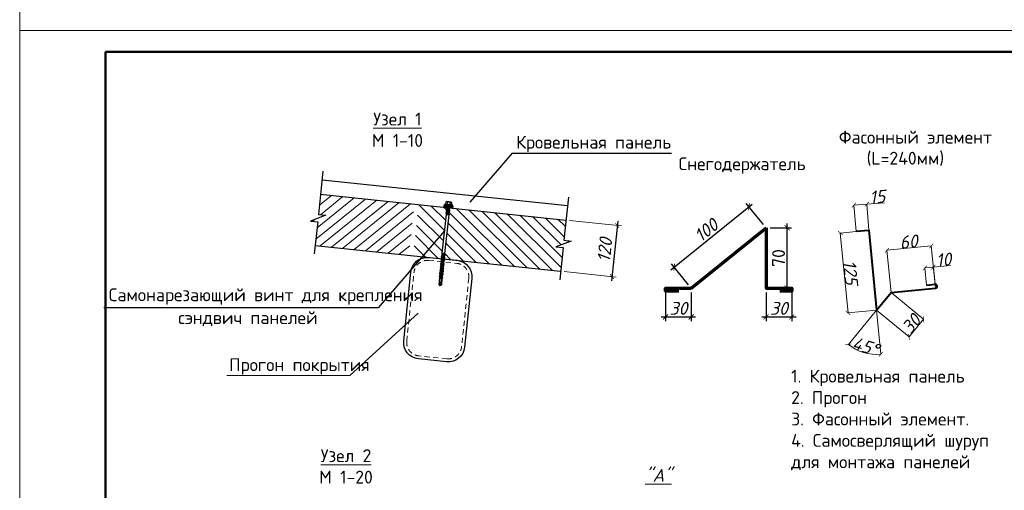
# Model space of a CAD drawing. Header units: millimetres. Extents: x 2842173 to 10151342, y -218675 to 375325.
# Tile 42 of 107: x 2928485 to 2951467, y 67584 to 78575. Entities that reach past the tile are written whole.
import ezdxf

# ---------------------------------------------------------------- set-up
doc = ezdxf.new("R2010")
doc.units = ezdxf.units.MM
doc.linetypes.add('2g_03x2', pattern=[10, 6, -4])
doc.layers.get('Defpoints').update_dxf_attribs({"color": 255})
for name, color, linetype, lineweight in [('0.15', 7, 'Continuous', 15), ('black', 7, 'Continuous', 30), ('shtrihovka', 137, 'Continuous', 0), ('STR. Надписи.0', 153, 'Continuous', 15)]:
    doc.layers.add(name, color=color, linetype=linetype, lineweight=lineweight)
doc.layers.add('Аннотация_Ном._пера__8', color=7, linetype='Continuous', lineweight=15, true_color=0xa80f02)
doc.styles.add('GOST 2.304', font='isocpeui.ttf')
doc.styles.add('ISOCPEUR', font='isocpeur.ttf')
doc.styles.add('ГОСТ 300', font='isocpeui.ttf', dxfattribs={"height": 300})
doc.styles.add('ГОСТ300', font='isocpeur.ttf')
doc.dimstyles.new('ISO-25', dxfattribs={"dimtxt": 300, "dimasz": 100, "dimexe": 1.25, "dimexo": 0.625, "dimtad": 1, "dimtxsty": 'ISOCPEUR', "dimblk": 'ARCHTICK', "dimcen": 2.5, "dimadec": 0, "dimazin": 0, "dimtfac": 1, "dimtmove": 0, "dimatfit": 3, "dimfxl": 1, "dimarcsym": 0})
doc.dimstyles.new('MK-100', dxfattribs={"dimscale": 100, "dimtxt": 3, "dimasz": 1.2, "dimexe": 1, "dimexo": 1, "dimgap": 0.5, "dimtad": 1, "dimdec": 0, "dimzin": 9, "dimdsep": 46, "dimtxsty": 'GOST 2.304', "dimblk": 'ARCHTICK', "dimcen": 1, "dimdle": 1, "dimclrt": 256, "dimadec": 0, "dimazin": 0, "dimtfac": 1, "dimtdec": 0, "dimtix": 1, "dimtmove": 0, "dimatfit": 1, "dimfxl": 2, "dimtolj": 1, "dimtzin": 0, "dimarcsym": 0})
doc.dimstyles.new('ГОСТ 10', dxfattribs={"dimtxt": 300, "dimasz": 100, "dimexe": 100, "dimexo": 80, "dimgap": 80, "dimtad": 1, "dimdec": 0, "dimlfac": 0.1, "dimtxsty": 'ГОСТ300', "dimblk": 'ARCHTICK', "dimcen": 50, "dimdle": 100, "dimadec": 0, "dimazin": 0, "dimtfac": 1, "dimtdec": 0, "dimtmove": 0, "dimatfit": 3, "dimldrblk": 'ARCHTICK', "dimfxl": 200, "dimtfill": 1, "dimlwe": 9, "dimarcsym": 1})

# ---------------------------------------------------------------- blocks, each defined once
blk = doc.blocks.new('*U20')
at = {"lineweight": 9}
for p, q in [((-20, -5), (-20, 292)), ((-20, 292), (400, 292)), ((400, -5), (-20, -5))]:
    blk.add_line(p, q, dxfattribs=at)
at = {"lineweight": 50}
for p, q in [((0, 0), (0, 287)), ((0, 287), (395, 287))]:
    blk.add_line(p, q, dxfattribs=at)
blk = doc.blocks.new('винт')
blk.add_hatch(color=256).paths.add_polyline_path([(122474.6, -432789.3), (122494.6, -432789.3), (122494.6, -432791.3), (122474.6, -432791.3)])
for points in [[(122495.6, -432788.3), (122493.6, -432786.3), (122475.6, -432786.3), (122473.6, -432788.3)], [(122494.6, -432789.3), (122495.6, -432789.3), (122495.6, -432788.3), (122473.6, -432788.3), (122473.6, -432789.3), (122474.6, -432789.3)], [(122493.6, -432786.3), (122493.6, -432784.3), (122475.6, -432784.3), (122475.6, -432786.3)], [(122477.6, -432779.3), (122479.6, -432778.3)], [(122477.6, -432779.3), (122477.6, -432784.3)], [(122489.6, -432778.3), (122479.6, -432778.3)], [(122481.6, -432779.3), (122479.6, -432778.3)], [(122487.6, -432779.3), (122484.6, -432778.3), (122481.6, -432779.3)], [(122481.6, -432779.3), (122481.6, -432784.3)], [(122487.6, -432779.3), (122489.6, -432778.3)], [(122487.6, -432779.3), (122487.6, -432784.3)], [(122491.6, -432779.3), (122489.6, -432778.3)], [(122491.6, -432784.3), (122491.6, -432779.3)], [(122481.9, -432793), (122481.9, -432789.3), (122487.4, -432789.3), (122487.4, -432791.6)], [(122487.4, -432792.6), (122481.9, -432793)], [(122481.9, -432795), (122481.9, -432794.1)], [(122487.4, -432794.6), (122481.9, -432795)], [(122481.9, -432797), (122481.9, -432796.1)], [(122487.4, -432796.6), (122481.9, -432797)], [(122481.9, -432799), (122481.9, -432798.1)], [(122487.4, -432798.6), (122481.9, -432799)], [(122481.9, -432800.1), (122481.9, -432801)], [(122487.4, -432800.6), (122481.9, -432801)], [(122481.9, -432803), (122481.9, -432802.1)], [(122487.4, -432802.6), (122481.9, -432803)], [(122481.9, -432805), (122481.9, -432804.1)], [(122487.4, -432804.6), (122481.9, -432805)], [(122481.9, -432807), (122481.9, -432806.1)], [(122487.4, -432806.6), (122481.9, -432807)], [(122481.9, -432899), (122481.9, -432808.1)], [(122487.4, -432808.6), (122484.6, -432808.8)], [(122487.4, -432792.6), (122487.4, -432793.6)], [(122487.4, -432794.6), (122487.4, -432795.6)], [(122487.4, -432796.6), (122487.4, -432797.6)], [(122487.4, -432798.6), (122487.4, -432799.6)], [(122487.4, -432800.6), (122487.4, -432801.6)], [(122487.4, -432802.6), (122487.4, -432803.6)], [(122487.4, -432804.6), (122487.4, -432805.6)], [(122487.4, -432806.6), (122487.4, -432807.6)], [(122487.4, -432808.6), (122487.4, -432899.5)], [(122481.9, -432899), (122484.6, -432898.8)], [(122481.9, -432901), (122481.9, -432900)], [(122487.4, -432900.6), (122481.9, -432901)], [(122481.9, -432903), (122481.9, -432902)], [(122487.4, -432902.6), (122481.9, -432903)], [(122487.4, -432900.6), (122487.4, -432901.5)], [(122487.4, -432902.6), (122487.4, -432903.5)], [(122481.9, -432905), (122481.9, -432904)], [(122487.4, -432904.6), (122481.9, -432905)], [(122481.9, -432907), (122481.9, -432906)], [(122487.4, -432906.6), (122481.9, -432907)], [(122481.9, -432909), (122481.9, -432908)], [(122487.4, -432908.6), (122481.9, -432909)], [(122481.9, -432911), (122481.9, -432910)], [(122481.9, -432911), (122481.9, -432910)], [(122487.4, -432910.6), (122481.9, -432911)], [(122481.9, -432913), (122481.9, -432912)], [(122481.9, -432913), (122481.9, -432912)], [(122481.9, -432913), (122481.9, -432912)], [(122487.4, -432912.6), (122481.9, -432913)], [(122487.4, -432912.6), (122481.9, -432913)], [(122481.9, -432915), (122481.9, -432914)], [(122481.9, -432915), (122481.9, -432914)], [(122481.9, -432915), (122481.9, -432914)], [(122487.4, -432914.6), (122481.9, -432915)], [(122481.9, -432917), (122481.9, -432916)], [(122481.9, -432917), (122481.9, -432916)], [(122481.9, -432917), (122481.9, -432916)], [(122487.4, -432916.6), (122481.9, -432917)], [(122481.9, -432919), (122481.9, -432918)], [(122481.9, -432919), (122481.9, -432918)], [(122481.9, -432919), (122481.9, -432918)], [(122487.4, -432918.6), (122481.9, -432919)], [(122481.9, -432921), (122481.9, -432920)], [(122481.9, -432921), (122481.9, -432920)], [(122481.9, -432921), (122481.9, -432920)], [(122487.4, -432920.6), (122481.9, -432921)], [(122481.9, -432923), (122481.9, -432922)], [(122481.9, -432923), (122481.9, -432922)], [(122481.9, -432923), (122481.9, -432922)], [(122481.9, -432923), (122481.9, -432922)], [(122487.4, -432922.6), (122481.9, -432923)], [(122481.9, -432925), (122481.9, -432924)], [(122481.9, -432925), (122481.9, -432924)], [(122481.9, -432925), (122481.9, -432924)], [(122481.9, -432925), (122481.9, -432924)], [(122487.4, -432924.6), (122481.9, -432925)], [(122481.9, -432925), (122484.6, -432924.8)], [(122481.9, -432927), (122481.9, -432926)], [(122481.9, -432927), (122481.9, -432926)], [(122481.9, -432927), (122481.9, -432926)], [(122487.4, -432926.6), (122481.9, -432927)], [(122487.4, -432926.6), (122481.9, -432927)], [(122487.4, -432904.6), (122487.4, -432905.5)], [(122487.4, -432906.6), (122487.4, -432907.5)], [(122487.4, -432908.6), (122487.4, -432909.5)], [(122487.4, -432908.6), (122487.4, -432909.5)], [(122487.4, -432910.6), (122487.4, -432911.5)], [(122487.4, -432910.6), (122487.4, -432911.5)], [(122487.4, -432912.6), (122487.4, -432913.5)], [(122487.4, -432912.6), (122487.4, -432913.5)], [(122487.4, -432912.6), (122487.4, -432913.5)], [(122487.4, -432914.6), (122487.4, -432915.5)], [(122487.4, -432916.6), (122487.4, -432917.5)], [(122487.4, -432918.6), (122487.4, -432919.5)], [(122487.4, -432920.6), (122487.4, -432921.5)], [(122487.4, -432920.6), (122487.4, -432921.5)], [(122487.4, -432922.6), (122487.4, -432923.5)], [(122487.4, -432922.6), (122487.4, -432923.5)], [(122487.4, -432924.6), (122487.4, -432925.5)], [(122487.4, -432924.6), (122487.4, -432925.5)], [(122487.4, -432926.6), (122487.4, -432927.5)], [(122487.4, -432926.6), (122487.4, -432927.5)], [(122487.4, -432926.6), (122487.4, -432927.5)], [(122481.9, -432929), (122481.9, -432928)], [(122487.4, -432928.6), (122481.9, -432929)], [(122481.9, -432931), (122481.9, -432930)], [(122487.4, -432930.6), (122481.9, -432931)], [(122481.9, -432933), (122481.9, -432932)], [(122487.4, -432932.6), (122481.9, -432933)], [(122481.9, -432935), (122481.9, -432934)], [(122487.4, -432934.6), (122481.9, -432935)], [(122481.9, -432937), (122481.9, -432936)], [(122481.9, -432937), (122481.9, -432936)], [(122487.4, -432936.6), (122481.9, -432937)], [(122481.9, -432939), (122481.9, -432938)], [(122481.9, -432939), (122481.9, -432938)], [(122481.9, -432939), (122481.9, -432938)], [(122487.4, -432938.6), (122481.9, -432939)], [(122487.4, -432938.6), (122481.9, -432939)], [(122481.9, -432941), (122481.9, -432940)], [(122481.9, -432941), (122481.9, -432940)], [(122481.9, -432941), (122481.9, -432940)], [(122487.4, -432940.6), (122481.9, -432941)], [(122481.9, -432943), (122481.9, -432942)], [(122481.9, -432943), (122481.9, -432942)], [(122481.9, -432943), (122481.9, -432942)], [(122487.4, -432942.6), (122481.9, -432943)], [(122481.9, -432945), (122481.9, -432944)], [(122481.9, -432945), (122481.9, -432944)], [(122481.9, -432945), (122481.9, -432944)], [(122487.4, -432944.6), (122481.9, -432945)], [(122481.9, -432947), (122481.9, -432946)], [(122481.9, -432947), (122481.9, -432946)], [(122481.9, -432947), (122481.9, -432946)], [(122487.4, -432946.6), (122481.9, -432947)], [(122481.9, -432949), (122481.9, -432948)], [(122481.9, -432949), (122481.9, -432948)], [(122481.9, -432949), (122481.9, -432948)], [(122481.9, -432949), (122481.9, -432948)], [(122487.4, -432948.6), (122481.9, -432949)], [(122487.4, -432928.6), (122487.4, -432929.5)], [(122487.4, -432930.6), (122487.4, -432931.5)], [(122487.4, -432932.6), (122487.4, -432933.5)], [(122487.4, -432934.6), (122487.4, -432935.5)], [(122487.4, -432934.6), (122487.4, -432935.5)], [(122487.4, -432936.6), (122487.4, -432937.5)], [(122487.4, -432936.6), (122487.4, -432937.5)], [(122487.4, -432938.6), (122487.4, -432939.5)], [(122487.4, -432938.6), (122487.4, -432939.5)], [(122487.4, -432938.6), (122487.4, -432939.5)], [(122487.4, -432940.6), (122487.4, -432941.5)], [(122487.4, -432942.6), (122487.4, -432943.5)], [(122487.4, -432944.6), (122487.4, -432945.5)], [(122487.4, -432946.6), (122487.4, -432947.5)], [(122487.4, -432946.6), (122487.4, -432947.5)], [(122487.4, -432948.6), (122487.4, -432949.5)], [(122487.4, -432948.6), (122487.4, -432949.5)], [(122481.9, -432951), (122481.9, -432950)], [(122481.9, -432951), (122481.9, -432950)], [(122481.9, -432951), (122481.9, -432950)], [(122481.9, -432951), (122481.9, -432950)], [(122487.4, -432950.6), (122481.9, -432951)], [(122481.9, -432953), (122481.9, -432952)], [(122481.9, -432953), (122481.9, -432952)], [(122487.4, -432952.6), (122481.9, -432953)], [(122481.9, -432955), (122481.9, -432954)], [(122487.4, -432954.6), (122481.9, -432955)], [(122481.9, -432957), (122481.9, -432956)], [(122487.4, -432956.6), (122481.9, -432957)], [(122481.9, -432972.6), (122481.9, -432958)], [(122487.4, -432972.6), (122484.6, -432975.3), (122481.9, -432972.6)], [(122484.6, -432972.6), (122481.9, -432972.6)], [(122484.6, -432975.3), (122487.4, -432958.6)], [(122484.6, -432972.6), (122486.8, -432958.6)], [(122487.4, -432958.6), (122484.6, -432958.8)], [(122487.4, -432950.6), (122487.4, -432951.5)], [(122487.4, -432950.6), (122487.4, -432951.5)], [(122487.4, -432952.6), (122487.4, -432953.5)], [(122487.4, -432952.6), (122487.4, -432953.5)], [(122487.4, -432954.6), (122487.4, -432955.5)], [(122487.4, -432954.6), (122487.4, -432955.5)], [(122487.4, -432956.6), (122487.4, -432957.5)], [(122487.4, -432956.6), (122487.4, -432957.5)], [(122487.4, -432958.6), (122487.4, -432972.6)]]:
    blk.add_lwpolyline(points)
blk.add_lwpolyline([(122474.6, -432789.3), (122494.6, -432789.3), (122494.6, -432791.3), (122474.6, -432791.3)], close=True)
for points in [[(122480.9, -432793.3), (122487.4, -432791.6, -0.339788), (122488.4, -432792.3), (122481.9, -432794.1, -0.339788), (122480.9, -432793.3)], [(122480.9, -432795.3), (122487.4, -432793.6, -0.339788), (122488.4, -432794.3), (122481.9, -432796.1, -0.339788), (122480.9, -432795.3)], [(122480.9, -432797.3), (122487.4, -432795.6, -0.339788), (122488.4, -432796.3), (122481.9, -432798.1, -0.339788), (122480.9, -432797.3)], [(122480.9, -432799.3), (122487.4, -432797.6, -0.339788), (122488.4, -432798.3), (122481.9, -432800.1, -0.339788), (122480.9, -432799.3)], [(122480.9, -432801.3), (122487.4, -432799.6, -0.339788), (122488.4, -432800.3), (122481.9, -432802.1, -0.339788), (122480.9, -432801.3)], [(122480.9, -432803.3), (122487.4, -432801.6, -0.339788), (122488.4, -432802.3), (122481.9, -432804.1, -0.339788), (122480.9, -432803.3)], [(122480.9, -432805.3), (122487.4, -432803.6, -0.339788), (122488.4, -432804.3), (122481.9, -432806.1, -0.339788), (122480.9, -432805.3)], [(122480.9, -432807.3), (122487.4, -432805.6, -0.339788), (122488.4, -432806.3), (122481.9, -432808.1, -0.339788), (122480.9, -432807.3)], [(122484.6, -432808.8), (122487.4, -432807.6, -0.339788), (122488.4, -432808.3), (122487.4, -432808.6)], [(122484.6, -432898.8), (122481.9, -432900, -0.339788), (122480.9, -432899.3), (122481.9, -432899)], [(122480.9, -432901.3), (122487.4, -432899.5, -0.339788), (122488.4, -432900.3), (122481.9, -432902, -0.339788), (122480.9, -432901.3)], [(122480.9, -432903.3), (122487.4, -432901.5, -0.339788), (122488.4, -432902.3), (122481.9, -432904, -0.339788), (122480.9, -432903.3)], [(122480.9, -432905.3), (122487.4, -432903.5, -0.339788), (122488.4, -432904.3), (122481.9, -432906, -0.339788), (122480.9, -432905.3)], [(122480.9, -432907.3), (122487.4, -432905.5, -0.339788), (122488.4, -432906.3), (122481.9, -432908, -0.339788), (122480.9, -432907.3)], [(122480.9, -432909.3), (122487.4, -432907.5, -0.339788), (122488.4, -432908.3), (122481.9, -432910, -0.339788), (122480.9, -432909.3)], [(122480.9, -432911.3), (122487.4, -432909.5, -0.339788), (122488.4, -432910.3), (122481.9, -432912, -0.339788), (122480.9, -432911.3)], [(122480.9, -432913.3), (122487.4, -432911.5, -0.339788), (122488.4, -432912.3), (122481.9, -432914, -0.339788), (122480.9, -432913.3)], [(122480.9, -432913.3), (122487.4, -432911.5, -0.339788), (122488.4, -432912.3), (122481.9, -432914, -0.339788), (122480.9, -432913.3)], [(122480.9, -432915.3), (122487.4, -432913.5, -0.339788), (122488.4, -432914.3), (122481.9, -432916, -0.339788), (122480.9, -432915.3)], [(122480.9, -432917.3), (122487.4, -432915.5, -0.339788), (122488.4, -432916.3), (122481.9, -432918, -0.339788), (122480.9, -432917.3)], [(122480.9, -432919.3), (122487.4, -432917.5, -0.339788), (122488.4, -432918.3), (122481.9, -432920, -0.339788), (122480.9, -432919.3)], [(122480.9, -432921.3), (122487.4, -432919.5, -0.339788), (122488.4, -432920.3), (122481.9, -432922, -0.339788), (122480.9, -432921.3)], [(122480.9, -432923.3), (122487.4, -432921.5, -0.339788), (122488.4, -432922.3), (122481.9, -432924, -0.339788), (122480.9, -432923.3)], [(122480.9, -432925.3), (122487.4, -432923.5, -0.339788), (122488.4, -432924.3), (122481.9, -432926, -0.339788), (122480.9, -432925.3)], [(122480.9, -432927.3), (122487.4, -432925.5, -0.339788), (122488.4, -432926.3), (122481.9, -432928, -0.339788), (122480.9, -432927.3)], [(122480.9, -432927.3), (122487.4, -432925.5, -0.339788), (122488.4, -432926.3), (122481.9, -432928, -0.339788), (122480.9, -432927.3)], [(122480.9, -432929.3), (122487.4, -432927.5, -0.339788), (122488.4, -432928.3), (122481.9, -432930, -0.339788), (122480.9, -432929.3)], [(122480.9, -432931.3), (122487.4, -432929.5, -0.339788), (122488.4, -432930.3), (122481.9, -432932, -0.339788), (122480.9, -432931.3)], [(122480.9, -432933.3), (122487.4, -432931.5, -0.339788), (122488.4, -432932.3), (122481.9, -432934, -0.339788), (122480.9, -432933.3)], [(122480.9, -432935.3), (122487.4, -432933.5, -0.339788), (122488.4, -432934.3), (122481.9, -432936, -0.339788), (122480.9, -432935.3)], [(122480.9, -432937.3), (122487.4, -432935.5, -0.339788), (122488.4, -432936.3), (122481.9, -432938, -0.339788), (122480.9, -432937.3)], [(122480.9, -432939.3), (122487.4, -432937.5, -0.339788), (122488.4, -432938.3), (122481.9, -432940, -0.339788), (122480.9, -432939.3)], [(122480.9, -432939.3), (122487.4, -432937.5, -0.339788), (122488.4, -432938.3), (122481.9, -432940, -0.339788), (122480.9, -432939.3)], [(122480.9, -432941.3), (122487.4, -432939.5, -0.339788), (122488.4, -432940.3), (122481.9, -432942, -0.339788), (122480.9, -432941.3)], [(122480.9, -432943.3), (122487.4, -432941.5, -0.339788), (122488.4, -432942.3), (122481.9, -432944, -0.339788), (122480.9, -432943.3)], [(122480.9, -432945.3), (122487.4, -432943.5, -0.339788), (122488.4, -432944.3), (122481.9, -432946, -0.339788), (122480.9, -432945.3)], [(122480.9, -432947.3), (122487.4, -432945.5, -0.339788), (122488.4, -432946.3), (122481.9, -432948, -0.339788), (122480.9, -432947.3)], [(122480.9, -432949.3), (122487.4, -432947.5, -0.339788), (122488.4, -432948.3), (122481.9, -432950, -0.339788), (122480.9, -432949.3)], [(122480.9, -432951.3), (122487.4, -432949.5, -0.339788), (122488.4, -432950.3), (122481.9, -432952, -0.339788), (122480.9, -432951.3)], [(122480.9, -432953.3), (122487.4, -432951.5, -0.339788), (122488.4, -432952.3), (122481.9, -432954, -0.339788), (122480.9, -432953.3)], [(122480.9, -432955.3), (122487.4, -432953.5, -0.339788), (122488.4, -432954.3), (122481.9, -432956, -0.339788), (122480.9, -432955.3)], [(122480.9, -432957.3), (122487.4, -432955.5, -0.339788), (122488.4, -432956.3), (122481.9, -432958, -0.339788), (122480.9, -432957.3)], [(122484.6, -432958.8), (122487.4, -432957.5, -0.339788), (122488.4, -432958.3), (122487.4, -432958.6)]]:
    blk.add_lwpolyline(points, format="xyb")
blk = doc.blocks.new('_ArchTick')
at = {"color": 0, "linetype": 'ByBlock', "const_width": 0.15}
blk.add_lwpolyline([(-0.5, -0.5), (0.5, 0.5)], dxfattribs=at)
blk = doc.blocks.new('*D489')
at = {"color": 0, "lineweight": 9, "transparency": 16777216}
for p, q in [((2941315, 73886), (2942532, 73758)), ((2941190, 72693), (2942406, 72565))]:
    blk.add_line(p, q, dxfattribs=at)
at = {"color": 0, "lineweight": -2, "transparency": 16777216}
blk.add_line((2942443, 73868), (2942296, 72476), dxfattribs=at)
at = {"layer": 'Defpoints', "color": 0, "linetype": 'ByBlock', "transparency": 16777216}
for p in [(2941235, 73895), (2941110, 72701), (2942307, 72575)]:
    blk.add_point(p, dxfattribs=at)
at = {"color": 0, "linetype": 'ByBlock', "lineweight": -2, "transparency": 16777216, "xscale": 100, "yscale": 100, "zscale": 100}
for p, rotation in [((2942432, 73769), 83.99999999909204), ((2942307, 72575), 263.999999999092)]:
    blk.add_blockref('_ArchTick', p, dxfattribs=dict(at, rotation=rotation))
at = {"color": 0, "linetype": 'ByBlock', "lineweight": 9, "transparency": 16777216, "insert": (2942141, 73196), "char_height": 300, "attachment_point": 5, "rotation": 84, "style": 'ГОСТ 300', "bg_fill": 3, "box_fill_scale": 1.1, "bg_fill_color": 256, "bg_fill_true_color": 13158600, "bg_fill_transparency": 0}
blk.add_mtext('120', dxfattribs=at)
blk = doc.blocks.new('*D490')
at = {"color": 0, "lineweight": -2, "ltscale": 15, "transparency": 16777216}
for p, q in [((2946398, 72205), (2946398, 73814)), ((2946006, 73714), (2946498, 73714)), ((2946006, 72305), (2946498, 72305))]:
    blk.add_line(p, q, dxfattribs=at)
at = {"layer": 'Defpoints', "color": 0, "ltscale": 15, "transparency": 16777216}
for p in [(2945906, 73714), (2946398, 73714), (2945906, 72305)]:
    blk.add_point(p, dxfattribs=at)
at = {"color": 0, "lineweight": -2, "ltscale": 15, "transparency": 16777216, "xscale": 119.9999999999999, "yscale": 119.9999999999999, "zscale": 119.9999999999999}
for p, rotation in [((2946398, 73714), 90), ((2946398, 72305), 270)]:
    blk.add_blockref('_ArchTick', p, dxfattribs=dict(at, rotation=rotation))
at = {"ltscale": 15, "transparency": 16777216, "insert": (2946198, 73009), "char_height": 300, "attachment_point": 5, "rotation": 90, "style": 'ISOCPEUR'}
blk.add_mtext('\\A1;70', dxfattribs=at)
blk = doc.blocks.new('*D491')
at = {"color": 0, "lineweight": -2, "ltscale": 15, "transparency": 16777216}
for p, q in [((2943685, 72734), (2945585, 74269)), ((2945843, 73791), (2945444, 74284)), ((2944099, 72381), (2943700, 72874))]:
    blk.add_line(p, q, dxfattribs=at)
at = {"layer": 'Defpoints', "color": 0, "ltscale": 15, "transparency": 16777216}
for p in [(2945507, 74207), (2945906, 73714), (2944161, 72304)]:
    blk.add_point(p, dxfattribs=at)
at = {"color": 0, "lineweight": -2, "ltscale": 15, "transparency": 16777216, "xscale": 119.9999999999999, "yscale": 119.9999999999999, "zscale": 119.9999999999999}
for p, rotation in [((2945507, 74207), 38.95226683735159), ((2943763, 72797), 218.9522668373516)]:
    blk.add_blockref('_ArchTick', p, dxfattribs=dict(at, rotation=rotation))
at = {"ltscale": 15, "transparency": 16777216, "insert": (2944509, 73657), "char_height": 300, "attachment_point": 5, "rotation": 38.9523, "style": 'ГОСТ 300'}
blk.add_mtext('\\A1;100', dxfattribs=at)
blk = doc.blocks.new('*D492')
at = {"color": 0, "lineweight": -2, "ltscale": 15, "transparency": 16777216}
for p, q in [((2943561, 72204), (2943561, 71534)), ((2944161, 72204), (2944161, 71534)), ((2943461, 71634), (2944261, 71634))]:
    blk.add_line(p, q, dxfattribs=at)
at = {"layer": 'Defpoints', "color": 0, "ltscale": 15, "transparency": 16777216}
for p in [(2943561, 72304), (2944161, 72304), (2944161, 71634)]:
    blk.add_point(p, dxfattribs=at)
at = {"color": 0, "lineweight": -2, "ltscale": 15, "transparency": 16777216, "xscale": 119.9999999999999, "yscale": 119.9999999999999, "zscale": 119.9999999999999, "rotation": 180}
blk.add_blockref('_ArchTick', (2943561, 71634), dxfattribs=at)
at = {"color": 0, "lineweight": -2, "ltscale": 15, "transparency": 16777216, "xscale": 119.9999999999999, "yscale": 119.9999999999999, "zscale": 119.9999999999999}
blk.add_blockref('_ArchTick', (2944161, 71634), dxfattribs=at)
at = {"ltscale": 15, "transparency": 16777216, "insert": (2943861, 71834), "char_height": 300, "attachment_point": 5, "style": 'ГОСТ 300'}
blk.add_mtext('\\A1;30', dxfattribs=at)
blk = doc.blocks.new('*D493')
at = {"color": 0, "lineweight": -2, "ltscale": 15, "transparency": 16777216}
for p, q in [((2945906, 72205), (2945906, 71534)), ((2946506, 72205), (2946506, 71534)), ((2945806, 71634), (2946606, 71634))]:
    blk.add_line(p, q, dxfattribs=at)
at = {"layer": 'Defpoints', "color": 0, "ltscale": 15, "transparency": 16777216}
for p in [(2945906, 72305), (2946506, 72305), (2946506, 71634)]:
    blk.add_point(p, dxfattribs=at)
at = {"color": 0, "lineweight": -2, "ltscale": 15, "transparency": 16777216, "xscale": 119.9999999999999, "yscale": 119.9999999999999, "zscale": 119.9999999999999, "rotation": 180}
blk.add_blockref('_ArchTick', (2945906, 71634), dxfattribs=at)
at = {"color": 0, "lineweight": -2, "ltscale": 15, "transparency": 16777216, "xscale": 119.9999999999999, "yscale": 119.9999999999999, "zscale": 119.9999999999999}
blk.add_blockref('_ArchTick', (2946506, 71634), dxfattribs=at)
at = {"ltscale": 15, "transparency": 16777216, "insert": (2946206, 71834), "char_height": 300, "attachment_point": 5, "style": 'ГОСТ 300'}
blk.add_mtext('\\A1;30', dxfattribs=at)
blk = doc.blocks.new('*D494')
at = {"lineweight": 13, "ltscale": 10, "transparency": 16777216}
for p, q in [((2947958, 74244), (2948258, 74268)), ((2948007, 73634), (2947958, 74245)), ((2948258, 74268), (2948668, 74300)), ((2948306, 73658), (2948258, 74269))]:
    blk.add_line(p, q, dxfattribs=at)
at = {"layer": 'Defpoints', "color": 0, "ltscale": 10, "transparency": 16777216}
for p in [(2948258, 74268), (2948007, 73634), (2948306, 73658)]:
    blk.add_point(p, dxfattribs=at)
at = {"lineweight": 13, "ltscale": 10, "transparency": 16777216, "xscale": 100, "yscale": 100, "zscale": 100}
for p, rotation in [((2947958, 74244), 184.5651903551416), ((2948258, 74268), 4.565190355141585)]:
    blk.add_blockref('_ArchTick', p, dxfattribs=dict(at, rotation=rotation))
at = {"lineweight": 13, "ltscale": 10, "transparency": 16777216, "insert": (2948501, 74438), "char_height": 300, "attachment_point": 5, "rotation": 4.5652, "style": 'ГОСТ 300'}
blk.add_mtext('15', dxfattribs=at)
blk = doc.blocks.new('*D495')
at = {"lineweight": 13, "ltscale": 10, "transparency": 16777216}
for p, q in [((2948306, 73658), (2947638, 73593)), ((2947639, 73593), (2947819, 71727)), ((2948486, 71791), (2947817, 71727))]:
    blk.add_line(p, q, dxfattribs=at)
at = {"layer": 'Defpoints', "color": 0, "ltscale": 10, "transparency": 16777216}
for p in [(2948306, 73658), (2947819, 71727), (2948486, 71791)]:
    blk.add_point(p, dxfattribs=at)
at = {"lineweight": 13, "ltscale": 10, "transparency": 16777216, "xscale": 100, "yscale": 100, "zscale": 100}
for p, rotation in [((2947639, 73593), 95.49987463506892), ((2947819, 71727), 275.4998746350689)]:
    blk.add_blockref('_ArchTick', p, dxfattribs=dict(at, rotation=rotation))
at = {"lineweight": 13, "ltscale": 10, "transparency": 16777216, "insert": (2947879, 72674), "char_height": 300, "attachment_point": 5, "rotation": 275.4999, "style": 'ГОСТ 300'}
blk.add_mtext('125', dxfattribs=at)
blk = doc.blocks.new('*D496')
at = {"lineweight": 13, "ltscale": 10, "transparency": 16777216}
for p, q in [((2948729, 73189), (2949764, 73290)), ((2948826, 72204), (2948729, 73190)), ((2949861, 72306), (2949764, 73292))]:
    blk.add_line(p, q, dxfattribs=at)
at = {"layer": 'Defpoints', "color": 0, "ltscale": 10, "transparency": 16777216}
for p in [(2949764, 73290), (2948826, 72204), (2949861, 72305)]:
    blk.add_point(p, dxfattribs=at)
at = {"lineweight": 13, "ltscale": 10, "transparency": 16777216, "xscale": 100, "yscale": 100, "zscale": 100}
for p, rotation in [((2949764, 73290), 5.613294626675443), ((2948729, 73189), 185.6132946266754)]:
    blk.add_blockref('_ArchTick', p, dxfattribs=dict(at, rotation=rotation))
at = {"lineweight": 13, "ltscale": 10, "transparency": 16777216, "insert": (2949232, 73389), "char_height": 300, "attachment_point": 5, "rotation": 5.6133, "style": 'ГОСТ 300'}
blk.add_mtext('60', dxfattribs=at)
blk = doc.blocks.new('*D497')
at = {"lineweight": 13, "ltscale": 10, "transparency": 16777216}
for p, q in [((2948827, 72203), (2949584, 71579)), ((2948487, 71791), (2949244, 71166)), ((2949243, 71167), (2949583, 71580))]:
    blk.add_line(p, q, dxfattribs=at)
at = {"layer": 'Defpoints', "color": 0, "ltscale": 10, "transparency": 16777216}
for p in [(2948826, 72204), (2948486, 71791), (2949583, 71580)]:
    blk.add_point(p, dxfattribs=at)
at = {"lineweight": 13, "ltscale": 10, "transparency": 16777216, "xscale": 100, "yscale": 100, "zscale": 100}
for p, rotation in [((2949583, 71580), 50.4998746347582), ((2949243, 71167), 230.4998746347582)]:
    blk.add_blockref('_ArchTick', p, dxfattribs=dict(at, rotation=rotation))
at = {"lineweight": 13, "ltscale": 10, "transparency": 16777216, "insert": (2949297, 71469), "char_height": 300, "attachment_point": 5, "rotation": 50.4999, "style": 'ГОСТ 300'}
blk.add_mtext('30', dxfattribs=at)
blk = doc.blocks.new('*D498')
at = {"lineweight": 13, "ltscale": 10, "transparency": 16777216}
for p, q in [((2948486, 71791), (2947827, 70992)), ((2948486, 71790), (2948585, 70760))]:
    blk.add_line(p, q, dxfattribs=at)
blk.add_arc((2948486, 71791), 1034, 230.4999, 275.4999, dxfattribs=at)
at = {"layer": 'Defpoints', "color": 0, "ltscale": 10, "transparency": 16777216}
for p in [(2948306, 73658), (2948826, 72204), (2948486, 71791), (2948486, 71791), (2948057, 70850)]:
    blk.add_point(p, dxfattribs=at)
at = {"lineweight": 13, "ltscale": 10, "transparency": 16777216, "xscale": 100, "yscale": 100, "zscale": 100}
for p, rotation in [((2947828, 70993), 140.4998746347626), ((2948585, 70761), 5.499874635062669)]:
    blk.add_blockref('_ArchTick', p, dxfattribs=dict(at, rotation=rotation))
at = {"lineweight": 13, "ltscale": 10, "transparency": 16777216, "insert": (2948228, 70946), "char_height": 300, "attachment_point": 5, "rotation": 342.9999, "style": 'ГОСТ 300'}
blk.add_mtext('45°', dxfattribs=at)
blk = doc.blocks.new('*D499')
at = {"lineweight": 13, "ltscale": 10, "transparency": 16777216}
for p, q in [((2949614, 72776), (2949813, 72796)), ((2949653, 72376), (2949614, 72777)), ((2949813, 72796), (2950214, 72835)), ((2949852, 72395), (2949813, 72797))]:
    blk.add_line(p, q, dxfattribs=at)
at = {"layer": 'Defpoints', "color": 0, "ltscale": 10, "transparency": 16777216}
for p in [(2949813, 72796), (2949653, 72375), (2949852, 72395)]:
    blk.add_point(p, dxfattribs=at)
at = {"lineweight": 13, "ltscale": 10, "transparency": 16777216, "xscale": 100, "yscale": 100, "zscale": 100}
for p, rotation in [((2949813, 72796), 5.613294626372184), ((2949614, 72776), 185.6132946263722)]:
    blk.add_blockref('_ArchTick', p, dxfattribs=dict(at, rotation=rotation))
at = {"lineweight": 13, "ltscale": 10, "transparency": 16777216, "insert": (2950049, 72970), "char_height": 300, "attachment_point": 5, "rotation": 5.6133, "style": 'ГОСТ 300'}
blk.add_mtext('10', dxfattribs=at)

msp = doc.modelspace()

# ---------------------------------------------------------------- linework, layer by layer
at = {"ltscale": 50}
msp.add_line((2939978.631, 75456.396), (2938993.127, 74316.217), dxfattribs=at)
for p, q in [((2939978.631, 75456.396), (2939978.631, 75456.396)), ((2939978.631, 75456.396), (2943701.319, 75456.396)), ((2935564.431, 75033.586), (2935458.468, 74025.415)), ((2941291.932, 74431.601), (2941185.969, 73423.431)), ((2935629.093, 74007.482), (2935269.819, 73871.861)), ((2935458.468, 74025.415), (2935629.093, 74007.482)), ((2935269.819, 73871.861), (2935440.444, 73853.928)), ((2935440.444, 73853.928), (2935361.646, 73104.213)), ((2938403.803, 73644.213), (2936849.469, 71843.276)), ((2941356.594, 73405.497), (2940997.32, 73269.876)), ((2941185.969, 73423.431), (2941356.594, 73405.497)), ((2940997.32, 73269.876), (2941167.945, 73251.943)), ((2941167.945, 73251.943), (2941089.147, 72502.229)), ((2937783.314, 71717.552), (2936192.69, 70267.923))]:
    msp.add_line(p, q)
at = {"color": 0, "ltscale": 50}
msp.add_line((2936849.469, 71843.276), (2930448.043, 71843.276), dxfattribs=at)
at = {"color": 0, "linetype": 'ByBlock', "const_width": 1.1}
msp.add_lwpolyline([(2938403.675, 73644.262, 1), (2938403.932, 73644.165, 1)], format="xyb", close=True, dxfattribs=at)
at = {"lineweight": 70}
for points in [[(2944161.46, 72303.618), (2945905.569, 73713.565)], [(2945905.569, 73713.565), (2945905.569, 72304.871), (2946505.569, 72304.871), (2946505.569, 72232.969), (2946229.316, 72232.969)], [(2943867.65, 72232.275), (2943561.46, 72232.275), (2943561.46, 72303.618), (2944161.46, 72303.618)]]:
    msp.add_lwpolyline(points, dxfattribs=at)
at = {"color": 94, "lineweight": 40, "ltscale": 100}
for points in [[(2948007.055, 73633.671), (2948306.487, 73657.58), (2948486.211, 71791.036), (2948826.23, 72203.511), (2949861.022, 72305.216)], [(2949653.178, 72375.221), (2949852.219, 72394.784)]]:
    msp.add_lwpolyline(points, dxfattribs=at)
at = {"color": 116, "linetype": 'ByBlock', "lineweight": 30}
msp.add_lwpolyline([(2938446.421, 70583.768), (2937791.989, 70652.551, -0.414213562), (2937448.238, 71077.047), (2937616.708, 72679.932, -0.414213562), (2938041.204, 73023.682), (2938695.637, 72954.898, -0.414213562), (2939039.387, 72530.402), (2938870.917, 70927.518, -0.414213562), (2938446.421, 70583.768, -0.414213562)], format="xyb", dxfattribs=at)
at = {"color": 116, "linetype": '2g_03x2', "lineweight": 20, "ltscale": 20}
msp.add_lwpolyline([(2938453.897, 70654.901), (2937799.465, 70723.685, -0.414213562), (2937519.372, 71069.571), (2937687.842, 72672.455, -0.414213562), (2938033.728, 72952.548), (2938688.16, 72883.764, -0.414213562), (2938968.253, 72537.879), (2938799.783, 70934.994, -0.414213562)], format="xyb", close=True, dxfattribs=at)
at = {"color": 94, "lineweight": 40, "ltscale": 100}
msp.add_arc((2949856.62, 72350), 45, 275.6132945, 95.6132945, dxfattribs=at)
at = {"layer": '0.15', "ltscale": 200}
msp.add_line((2936192.69, 70267.923), (2933319.214, 70267.923), dxfattribs=at)
at = {"layer": 'black'}
for p, q in [((2935543.526, 74834.681), (2941271.026, 74232.697)), ((2935507.986, 74496.544), (2941235.487, 73894.559)), ((2935382.552, 73303.118), (2941110.053, 72701.133))]:
    msp.add_line(p, q, dxfattribs=at)
at = {"layer": 'shtrihovka'}
for p, q in [((2935763.917, 74469.644), (2935481.086, 74240.613)), ((2936555.055, 74386.493), (2935397.935, 73449.475)), ((2936291.342, 74414.21), (2935425.652, 73713.188)), ((2936818.767, 74358.775), (2935499.907, 73290.783)), ((2936027.63, 74441.927), (2935506.984, 74020.316)), ((2937082.479, 74331.058), (2935763.619, 73263.066)), ((2937346.192, 74303.341), (2936027.331, 73235.349)), ((2937609.904, 74275.623), (2936291.044, 73207.631)), ((2938398.62, 73650.85), (2937798.313, 74251.156)), ((2937677.213, 74088.862), (2936554.756, 73179.914)), ((2938373.401, 73410.904), (2937772.759, 74011.546)), ((2938423.839, 73890.795), (2938083.171, 74231.463)), ((2938441.012, 74138.788), (2938379.48, 74200.32)), ((2938449.059, 74130.741), (2938445.948, 74133.852)), ((2939727.804, 72851.995), (2938499.102, 74080.698)), ((2940024.113, 72820.852), (2938675.788, 74169.177)), ((2940320.421, 72789.709), (2938972.096, 74138.034)), ((2940616.729, 72758.566), (2939268.405, 74106.89)), ((2940913.038, 72727.422), (2939564.713, 74075.747)), ((2941113.713, 72791.912), (2939861.021, 74044.604)), ((2941138.932, 73031.858), (2940157.33, 74013.461)), ((2935370.668, 73909.93), (2935317.472, 73866.852)), ((2937649.05, 73824.788), (2936818.469, 73152.197)), ((2939431.496, 72883.139), (2938473.883, 73840.752)), ((2941113.945, 73322.01), (2940453.638, 73982.317)), ((2941189.371, 73511.749), (2940749.946, 73951.174)), ((2941214.59, 73751.695), (2941046.254, 73920.031)), ((2937620.886, 73560.714), (2937082.181, 73124.479)), ((2938348.182, 73170.958), (2937747.204, 73771.935)), ((2939135.188, 72914.282), (2938448.663, 73600.806)), ((2938246.263, 73007.712), (2937721.65, 73532.325)), ((2938838.879, 72945.425), (2938423.444, 73360.861)), ((2941306.444, 73394.676), (2941282.224, 73418.896)), ((2937592.723, 73296.64), (2937345.894, 73096.762)), ((2937949.955, 73038.855), (2937696.095, 73292.714)), ((2938402.486, 73116.653), (2938398.225, 73120.915)), ((2938542.571, 72976.569), (2938405.552, 73113.587))]:
    msp.add_line(p, q, dxfattribs=at)

# ---------------------------------------------------------------- block references
at = {"color": 0, "ltscale": 30, "xscale": 100, "yscale": 100, "zscale": 100}
msp.add_blockref('*U20', (2930484.712, 78824.819), dxfattribs=at)
at = {"xscale": 10.00000000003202, "yscale": 10.00000000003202, "zscale": 10.00000000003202, "rotation": 353.9999999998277}
msp.add_blockref('винт', (2172742.839, 4506426.874), dxfattribs=at)

# ---------------------------------------------------------------- texts
at = {"style": 'ГОСТ300'}
for s, p in [('Кровельная панель', (2940072.309, 75564.475)), ('Самонарезающий винт для крепления ', (2930564.467, 72000.132)), ('сэндвич панелей ', (2932185.029, 71465.693)), ('Прогон покрытия', (2933376.766, 70367.923))]:
    msp.add_text(s, height=300, dxfattribs=at).set_placement(p)
at = {"lineweight": 13, "char_height": 300, "attachment_point": 5, "style": 'ГОСТ300'}
for s, insert, width in [('{\\fISOCPEUR|b0|i0|c204|p34;\\LУзел 1\\P\\lМ 1-10}', (2937301.719, 76003.689), 1699.45455), ('{\\C7;Снегодержатель }', (2945347.998, 75169.205), 18453.5452), ('{\\fISOCPEUR|b0|i0|c204|p34;\\LУзел 2\\P\\lМ 1-20}', (2936101.719, 68142.042), 1699.45455)]:
    msp.add_mtext(s, dxfattribs=dict(at, insert=insert, width=width))
at = {"ltscale": 100, "insert": (2946492.3, 68051.815), "char_height": 300, "width": 11163.84431, "attachment_point": 7, "style": 'ГОСТ300'}
msp.add_mtext('\\pi-300,l300,t900;1. Кровельная панель\\P2. Прогон\\P3. Фасонный элемент.\\P4. Самосверлящий шуруп\\Pдля монтажа панелей', dxfattribs=at)
at = {"color": 161, "lineweight": 13, "insert": (2943393.41, 67934.506, 182018.576), "char_height": 300, "width": 7051.72828, "attachment_point": 5, "line_spacing_factor": 0.8, "style": 'ГОСТ300'}
msp.add_mtext('{\\fISOCPEUR|b1|i1|c204|p34;\\L\\C256;"A"}', dxfattribs=at)
at = {"layer": 'STR. Надписи.0', "ltscale": 400, "insert": (2947605.13, 75680.919), "char_height": 300, "width": 5384.8029, "attachment_point": 7, "style": 'ГОСТ300'}
msp.add_mtext('{\\C7;Фасонный элемент}', dxfattribs=at)
at = {"layer": 'Аннотация_Ном._пера__8', "color": 14, "linetype": 'Continuous', "lineweight": 15, "true_color": 0xa80f02, "insert": (2948253.754, 75489.889), "char_height": 300, "attachment_point": 1, "style": 'ГОСТ300'}
msp.add_mtext('\\A1;(L=240мм)', dxfattribs=at)

# ---------------------------------------------------------------- dimensions: what is measured, and where the dimension line sits
at = {"lineweight": 13, "ltscale": 10}
for p1, p2, distance, text, picture, middle in [((2948007.055, 73633.671), (2948306.487, 73657.58), 612.067, '15', '*D494', (2948500.936, 74438.225)), ((2948306.487, 73657.58), (2948486.211, 71791.036), -670.568, '125', '*D495', (2947878.8, 72674.475)), ((2948826.23, 72203.511), (2949861.022, 72305.216), 989.972, '60', '*D496', (2949232.06, 73389.491))]:
    dim = msp.add_aligned_dim(p1=p1, p2=p2, distance=distance, text=text, dimstyle='ISO-25', override={"dimscale": 1, "dimlfac": 0.05, "dimtxsty": 'ГОСТ 300', "dimclrd": 256, "dimclre": 256, "dimclrt": 256, "dimlwd": 13, "dimlwe": 13}, dxfattribs=at)
    dim.commit()
    dim.dimension.update_dxf_attribs({"geometry": picture, "text_midpoint": middle})
at = {"ltscale": 15}
for p1, p2, distance, text, picture, middle in [((2944161.46, 72303.618), (2945905.569, 73713.565), 634.007, '100', '*D491', (2944509.196, 73657.174)), ((2943561.46, 72303.618), (2944161.46, 72303.618), -669.17, '30', '*D492', (2943861.46, 71834.448)), ((2945905.569, 72304.871), (2946505.569, 72304.871), -670.423, '30', '*D493', (2946205.569, 71834.448))]:
    dim = msp.add_aligned_dim(p1=p1, p2=p2, distance=distance, text=text, dimstyle='MK-100', override={"dimtxsty": 'ГОСТ 300', "dimtmove": 1}, dxfattribs=at)
    dim.commit()
    dim.dimension.update_dxf_attribs({"geometry": picture, "text_midpoint": middle})
dim = msp.add_linear_dim(base=(2946397.983, 73713.565), p1=(2945905.569, 72304.871), p2=(2945905.569, 73713.565), angle=90, text='70', dimstyle='MK-100', override={"dimtxsty": 'ISOCPEUR', "dimtmove": 1}, dxfattribs=at)
dim.commit()
dim.dimension.update_dxf_attribs({"geometry": '*D490', "text_midpoint": (2946197.983, 73009.218)})
at = {"lineweight": 13, "ltscale": 10}
dim = msp.add_angular_dim_2l(base=(2948057.267, 70849.811), line1=((2948486.211, 71791.036), (2948826.23, 72203.511)), line2=((2948306.487, 73657.58), (2948486.211, 71791.036)), dimstyle='ISO-25', override={"dimscale": 1, "dimlfac": 0.05, "dimtxsty": 'ГОСТ 300', "dimclrd": 256, "dimclre": 256, "dimclrt": 256, "dimlwd": 13, "dimlwe": 13}, dxfattribs=at)
dim.commit()
dim.dimension.update_dxf_attribs({"geometry": '*D498', "text_midpoint": (2948227.83, 70945.918)})
dim = msp.add_aligned_dim(p1=(2949653.178, 72375.221), p2=(2949852.219, 72394.784), distance=402.855, dimstyle='ISO-25', override={"dimscale": 1, "dimlfac": 0.05, "dimtxsty": 'ГОСТ 300', "dimclrd": 256, "dimclre": 256, "dimclrt": 256, "dimlwd": 13, "dimlwe": 13}, dxfattribs=at)
dim.commit()
dim.dimension.update_dxf_attribs({"geometry": '*D499', "text_midpoint": (2950048.522, 72970.224)})
dim = msp.add_linear_dim(base=(2949582.958, 71579.71), p1=(2948486.211, 71791.036), p2=(2948826.23, 72203.511), angle=50.4998746, text='30', dimstyle='ISO-25', override={"dimscale": 1, "dimlfac": 0.05, "dimtxsty": 'ГОСТ 300', "dimclrd": 256, "dimclre": 256, "dimclrt": 256, "dimlwd": 13, "dimlwe": 13}, dxfattribs=at)
dim.commit()
dim.dimension.update_dxf_attribs({"geometry": '*D497', "text_midpoint": (2949412.948, 71373.473), "dimtype": 161})

# ---------------------------------------------------------------- next in the draw order: dimensions: what is measured, and where the dimension line sits
at = {"color": 0, "linetype": 'ByBlock', "lineweight": 9}
dim = msp.add_aligned_dim(p1=(2941235.487, 73894.559), p2=(2941110.053, 72701.133), distance=1203.478, dimstyle='ГОСТ 10', override={"dimtxsty": 'ГОСТ 300'}, dxfattribs=at)
dim.commit()
dim.dimension.update_dxf_attribs({"geometry": '*D489', "text_midpoint": (2942140.915, 73196.09)})

# ---------------------------------------------------------------- next in the draw order: block references
at = {"color": 0, "ltscale": 30, "xscale": 100, "yscale": 100, "zscale": 100}
msp.add_blockref('*U20', (2930484.712, 49124.819), dxfattribs=at)

doc.saveas('drawing.dxf')
